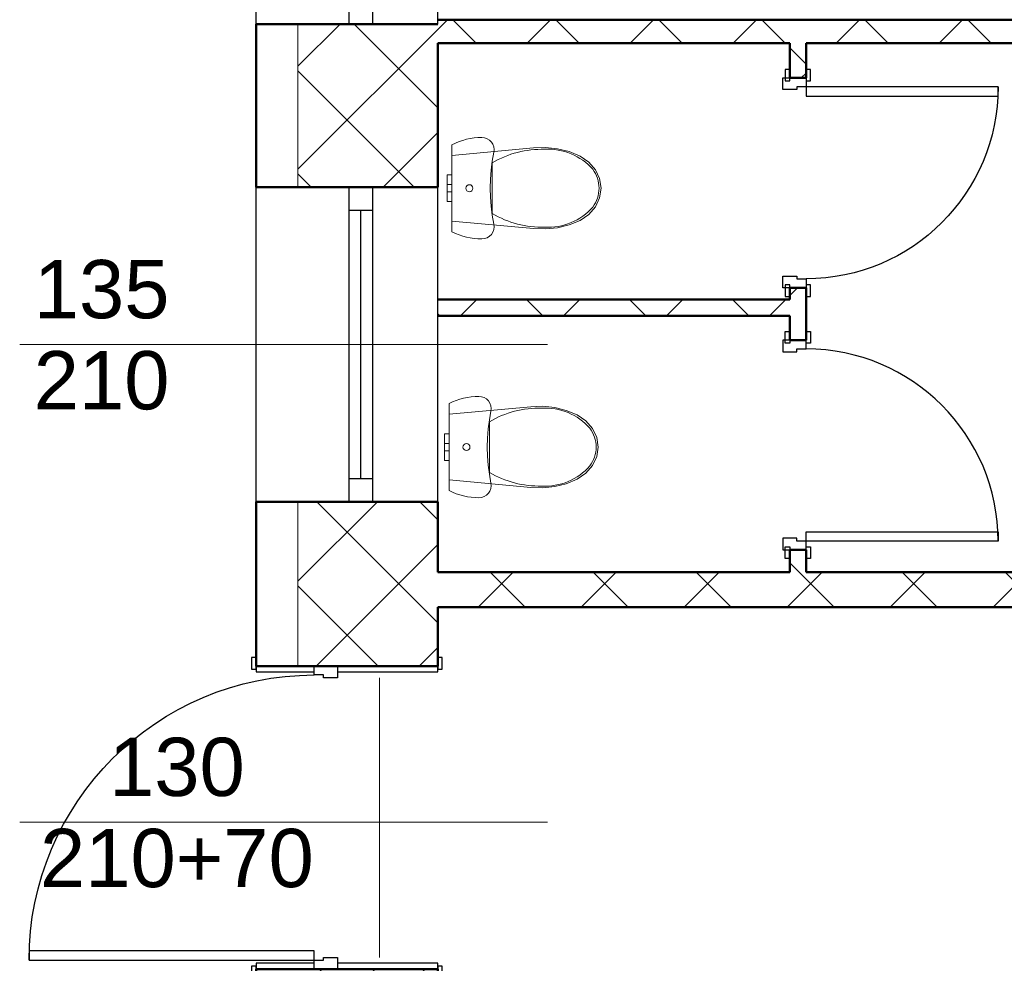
# Model space of a CAD drawing. Header units: millimetres. Extents: x 1385 to 11131, y 1971 to 6171.
# Tile 8 of 28: x 2025 to 2447, y 4764 to 5169. Entities that reach past the tile are written whole.
import ezdxf

# ---------------------------------------------------------------- set-up
doc = ezdxf.new("R2010")
doc.units = ezdxf.units.MM
for name, color, linetype in [('2D - Ogólne', 7, 'Continuous'), ('Drzwi Archicad', 7, 'Continuous'), ('Konstrukcja - Ściany zew', 7, 'Continuous'), ('Okna Archicada', 7, 'Continuous'), ('Opisy - Teksty', 7, 'Continuous')]:
    doc.layers.add(name, color=color, linetype=linetype)
doc.layers.add('A_sanitarka', color=140, linetype='Continuous', lineweight=13)
doc.layers.add('A_ściany istniejące hatch', color=82, linetype='Continuous', lineweight=9)
doc.styles.add('STYL_AUTOMATYCZNY_1', font='arial.ttf')

# ---------------------------------------------------------------- blocks, each defined once
blk = doc.blocks.new('Okno 27_2')
at = {"layer": 'Okna Archicada', "color": 7, "linetype": 'Continuous', "lineweight": 25}
for p, q in [((-675, 400), (675, 400)), ((-675, 0), (-575.0000000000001, 0)), ((-575.0000000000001, 0), (-575.0000000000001, -100)), ((-575.0000000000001, 0), (575.0000000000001, 0)), ((575.0000000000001, -100), (575.0000000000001, 0)), ((575.0000000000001, 0), (675, 0)), ((-575.0000000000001, -50), (575.0000000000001, -50)), ((-575.0000000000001, -100), (-675, -100)), ((575.0000000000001, -100), (-575.0000000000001, -100)), ((675, -100), (575.0000000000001, -100)), ((-675, -380), (675, -380))]:
    blk.add_line(p, q, dxfattribs=at)
at = {"layer": 'Okna Archicada', "color": 7, "linetype": 'Continuous', "lineweight": 50}
for p, q in [((-675, 400), (-675, 0)), ((675, 400), (675, 0)), ((-675, 0), (-675, -100)), ((-675, 0), (-675, -100)), ((675, 0), (675, -100)), ((675, 0), (675, -100)), ((-675, -100), (-675, -380)), ((675, -100), (675, -380))]:
    blk.add_line(p, q, dxfattribs=at)
blk = doc.blocks.new('Drzwi metalowe 27_5')
at = {"layer": 'Drzwi Archicad', "color": 7, "linetype": 'Continuous', "lineweight": 25}
for p, q in [((572.0000000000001, 0), (572, 1224)), ((572, 1224), (612, 1224)), ((612, 1224), (612, 0)), ((-687, 250), (-687, 269)), ((-687, 269), (-637, 269)), ((-637, 269), (-637, 250)), ((637, 269), (687, 269)), ((637, 250), (637, 269)), ((687, 269), (687, 250)), ((-637, 250), (-687, 250)), ((-650, 0), (-650, 250)), ((-650, 250), (-625, 250)), ((-625, 250), (-625, 0)), ((625, 0), (625, 250)), ((625, 250), (650, 250)), ((687, 250), (637, 250)), ((650, 250), (650, 0)), ((-625, 0), (-650, 0)), ((-612, 0), (-650, 0)), ((-650, 0), (-650, -100)), ((-612, -40), (-612, 0)), ((612, 0), (572.0000000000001, 0)), ((650, 0), (612, 0)), ((612, 0), (612, -40)), ((650, 0), (625, 0)), ((650, -100), (650, 0)), ((-600, -40), (-612, -40)), ((-600, -100), (-600, -40)), ((612, -40), (600, -40)), ((600, -40), (600, -100)), ((-650, -530), (-650, -100)), ((-650, -100), (-625, -100)), ((-650, -100), (-600, -100)), ((-625, -100), (-625, -530)), ((600, -100), (650, -100)), ((625, -530), (625, -100)), ((625, -100), (650, -100)), ((650, -100), (650, -530)), ((-687, -549), (-687, -530)), ((-687, -530), (-637, -530)), ((-637, -549), (-687, -549)), ((-625, -530), (-650, -530)), ((-637, -530), (-637, -549)), ((650, -530), (625, -530)), ((637, -530), (687, -530)), ((637, -549), (637, -530)), ((687, -549), (637, -549)), ((687, -530), (687, -549))]:
    blk.add_line(p, q, dxfattribs=at)
at = {"layer": 'Drzwi Archicad', "color": 7, "linetype": 'Continuous', "lineweight": 50}
for p, q in [((-650, 250), (-687, 250)), ((-650, 250), (-687, 250)), ((-650, 250), (-650, 0)), ((-650, 250), (-650, 0)), ((-650, 250), (-650, 0)), ((650, 250), (650, 0)), ((650, 250), (650, 0)), ((650, 250), (650, 0)), ((650, 250), (687, 250)), ((650, 250), (687, 250)), ((-650, 0), (-650, -100)), ((-650, 0), (-650, -100)), ((650, 0), (650, -100)), ((650, 0), (650, -100)), ((-650, -100), (-650, -530)), ((-650, -100), (-650, -530)), ((650, -100), (650, -530)), ((650, -100), (650, -530)), ((-650, -530), (-687, -530)), ((-650, -530), (-687, -530)), ((650, -530), (687, -530)), ((650, -530), (687, -530))]:
    blk.add_line(p, q, dxfattribs=at)
at = {"layer": 'Drzwi Archicad', "color": 7, "linetype": 'Continuous', "lineweight": 25}
blk.add_arc((612, 0), 1224, 90, 180, dxfattribs=at)
blk = doc.blocks.new('Ściana_11_1', base_point=(-17472.26123587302, 24720))
at = {"layer": 'Konstrukcja - Ściany zew', "color": 7, "linetype": 'Continuous', "lineweight": 50}
for p, q in [((-18252.26123587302, 20020.96329539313), (-17852.26123587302, 20020.96329539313)), ((-17852.26123587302, 20020.96329539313), (-17752.26123587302, 20020.96329539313)), ((-17752.26123587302, 20020.96329539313), (-17472.26123587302, 20020.96329539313)), ((-18252.26123587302, 19321.1634551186), (-17852.26123587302, 19321.1634551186)), ((-17852.26123587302, 19321.1634551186), (-17752.26123587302, 19321.1634551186)), ((-17752.26123587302, 19321.1634551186), (-17472.26123587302, 19321.1634551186)), ((-18252.26123587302, 17971.1634551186), (-17852.26123587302, 17971.1634551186)), ((-17852.26123587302, 17971.1634551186), (-17752.26123587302, 17971.1634551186)), ((-17752.26123587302, 17971.1634551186), (-17472.26123587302, 17971.1634551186)), ((-18252.26123587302, 17266.36361484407), (-18252.26123587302, 17303.36361484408)), ((-17472.26123587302, 17266.36361484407), (-17472.26123587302, 17303.36361484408)), ((-18252.26123587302, 17266.36361484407), (-18002.26123587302, 17266.36361484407)), ((-18252.26123587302, 17266.36361484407), (-18002.26123587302, 17266.36361484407)), ((-18002.26123587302, 17266.36361484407), (-17902.26123587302, 17266.36361484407)), ((-17902.26123587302, 17266.36361484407), (-17472.26123587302, 17266.36361484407))]:
    blk.add_line(p, q, dxfattribs=at)
at = {"layer": 'Konstrukcja - Ściany zew', "color": 7, "linetype": 'Continuous', "lineweight": 50, "flags": 128}
for points in [[(-18252.26123587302, 20020.96329539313), (-18252.26123587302, 19321.1634551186)], [(-17472.26123587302, 19321.1634551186), (-17472.26123587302, 19939.99999999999)], [(-18252.26123587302, 17971.1634551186), (-18252.26123587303, 17266.36361484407)], [(-17472.26123587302, 17670), (-17472.26123587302, 17971.1634551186)], [(-17472.26123587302, 17266.36361484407), (-17472.26123587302, 17520)]]:
    blk.add_lwpolyline(points, dxfattribs=at)
at = {"layer": 'Drzwi Archicad', "color": 21, "linetype": 'Continuous', "lineweight": 13, "true_color": 0xff9955, "xscale": -1, "zscale": 1000, "rotation": 89.99999999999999}
blk.add_blockref('Drzwi metalowe 27_5', (-18002.26123587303, 16616.36361484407), dxfattribs=at)
at = {"layer": 'Okna Archicada', "color": 21, "linetype": 'Continuous', "lineweight": 13, "true_color": 0xff9955, "zscale": 1000, "rotation": 89.99999999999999}
for p in [(-17852.26123587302, 20695.96329539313), (-17852.26123587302, 18646.1634551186)]:
    blk.add_blockref('Okno 27_2', p, dxfattribs=at)
blk = doc.blocks.new('Drzwi metalowe 27_10')
at = {"layer": 'Drzwi Archicad', "color": 7, "linetype": 'Continuous', "lineweight": 25}
for p, q in [((396.9999999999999, 0), (396.9999999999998, 873.9999999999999)), ((396.9999999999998, 873.9999999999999), (436.9999999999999, 873.9999999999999)), ((436.9999999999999, 873.9999999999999), (436.9999999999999, 0)), ((-512, 0), (-512, 19)), ((-512, 19), (-461.9999999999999, 19)), ((-461.9999999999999, 0), (-512, 0)), ((-437, 0), (-475, 0)), ((-475, 0), (-475, -100)), ((-461.9999999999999, 19), (-461.9999999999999, 0)), ((-437, -40), (-437, 0)), ((436.9999999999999, 0), (396.9999999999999, 0)), ((475, 0), (437, 0)), ((437, 0), (437, -40)), ((461.9999999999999, 19), (512, 19)), ((461.9999999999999, 0), (461.9999999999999, 19)), ((512, 0), (461.9999999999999, 0)), ((475, -100), (475, 0)), ((512, 19), (512, 0)), ((-425, -40), (-437, -40)), ((-425, -100), (-425, -40)), ((437, -40), (425, -40)), ((425, -40), (425, -100)), ((-475, -150), (-475, -100)), ((-475, -100), (-449.9999999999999, -100)), ((-475, -100), (-425, -100)), ((-449.9999999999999, -100), (-449.9999999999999, -150)), ((425, -100), (475, -100)), ((449.9999999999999, -150), (449.9999999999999, -100)), ((449.9999999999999, -100), (475, -100)), ((475, -100), (475, -150)), ((-512, -169), (-512, -150)), ((-512, -150), (-461.9999999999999, -150)), ((-449.9999999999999, -150), (-475, -150)), ((-461.9999999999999, -150), (-461.9999999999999, -169)), ((475, -150), (449.9999999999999, -150)), ((461.9999999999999, -150), (512, -150)), ((461.9999999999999, -169), (461.9999999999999, -150)), ((512, -150), (512, -169)), ((-461.9999999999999, -169), (-512, -169)), ((512, -169), (461.9999999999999, -169))]:
    blk.add_line(p, q, dxfattribs=at)
at = {"layer": 'Drzwi Archicad', "color": 7, "linetype": 'Continuous', "lineweight": 50}
for p, q in [((-475, 0), (-512, 0)), ((-475, 0), (-512, 0)), ((-475, 0), (-475, -100)), ((-475, 0), (-475, -100)), ((475, 0), (475, -100)), ((475, 0), (475, -100)), ((475, 0), (512, 0)), ((475, 0), (512, 0)), ((-475, -100), (-475, -150)), ((-475, -100), (-475, -150)), ((475, -100), (475, -150)), ((475, -100), (475, -150)), ((-475, -150), (-512, -150)), ((-475, -150), (-512, -150)), ((475, -150), (512, -150)), ((475, -150), (512, -150))]:
    blk.add_line(p, q, dxfattribs=at)
at = {"layer": 'Drzwi Archicad', "color": 7, "linetype": 'Continuous', "lineweight": 25}
blk.add_arc((436.9999999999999, 0), 873.9999999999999, 90, 180, dxfattribs=at)
blk = doc.blocks.new('Ściana_30_1', base_point=(-17472.26123587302, 17520))
at = {"layer": 'Konstrukcja - Ściany zew', "color": 7, "linetype": 'Continuous', "lineweight": 50}
for p, q in [((-12902.26123587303, 17670), (-12939.26123587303, 17670)), ((-12902.26123587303, 17620), (-12902.26123587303, 17670)), ((-11952.26123587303, 17670), (-11915.26123587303, 17670)), ((-11952.26123587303, 17620), (-11952.26123587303, 17670)), ((-12902.26123587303, 17520), (-12902.26123587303, 17620)), ((-11952.26123587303, 17520), (-11952.26123587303, 17620)), ((-12902.26123587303, 17520), (-12939.26123587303, 17520)), ((-11952.26123587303, 17520), (-11915.26123587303, 17520))]:
    blk.add_line(p, q, dxfattribs=at)
at = {"layer": 'Konstrukcja - Ściany zew', "color": 7, "linetype": 'Continuous', "lineweight": 50, "flags": 128}
for points in [[(-15962.26123587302, 17670), (-17472.26123587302, 17670)], [(-13333.26123587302, 17670), (-15892.26123587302, 17670)], [(-12902.26123348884, 17670), (-13183.26123587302, 17670)], [(-11552.26123587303, 17670), (-11952.26120249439, 17670)], [(-17472.26123587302, 17520), (-12902.26123348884, 17520)], [(-11952.26120249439, 17520), (-11552.26123587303, 17520)]]:
    blk.add_lwpolyline(points, dxfattribs=at)
at = {"layer": 'Drzwi Archicad', "color": 21, "linetype": 'Continuous', "lineweight": 13, "true_color": 0xff9955, "xscale": -1, "zscale": 1000, "rotation": 180}
blk.add_blockref('Drzwi metalowe 27_10', (-12427.26123587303, 17520), dxfattribs=at)
blk = doc.blocks.new('Prosty otwór drzwiowy_9')
at = {"layer": 'Drzwi Archicad', "color": 7, "linetype": 'Continuous', "lineweight": 50}
for p, q in [((-660.0000000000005, 0), (-660.0000000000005, -100)), ((660.0000000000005, 0), (660.0000000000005, -100))]:
    blk.add_line(p, q, dxfattribs=at)
blk = doc.blocks.new('Ściana_110_1', base_point=(-17472.26123587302, 19940))
at = {"layer": 'Konstrukcja - Ściany zew', "color": 7, "linetype": 'Continuous', "lineweight": 50}
for p, q in [((-12872.26123587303, 19940), (-12872.26123587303, 20040)), ((-11552.26123587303, 19940), (-11552.26123587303, 20040))]:
    blk.add_line(p, q, dxfattribs=at)
at = {"layer": 'Konstrukcja - Ściany zew', "color": 7, "linetype": 'Continuous', "lineweight": 50, "flags": 128}
for points in [[(-12872.26126686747, 20040), (-17472.26123587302, 20040)], [(-17472.26123587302, 19940), (-15962.26123587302, 19940)], [(-15892.26123587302, 19940), (-13333.26123587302, 19940)], [(-13183.26123587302, 19940), (-12872.26126686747, 19940)]]:
    blk.add_lwpolyline(points, dxfattribs=at)
at = {"layer": 'Drzwi Archicad', "color": 21, "linetype": 'Continuous', "lineweight": 13, "true_color": 0xff9955, "xscale": -1, "zscale": 1000, "rotation": 180}
blk.add_blockref('Prosty otwór drzwiowy_9', (-12212.26123587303, 19940), dxfattribs=at)
blk = doc.blocks.new('Ściana_111_1', base_point=(-17472.26123587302, 18770))
at = {"layer": 'Konstrukcja - Ściany zew', "color": 7, "linetype": 'Continuous', "lineweight": 50, "flags": 128}
for points in [[(-15962.26123587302, 18840), (-17472.26123587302, 18840)], [(-17472.26123587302, 18770), (-15962.26123587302, 18770)]]:
    blk.add_lwpolyline(points, dxfattribs=at)
blk = doc.blocks.new('Drzwi metalowe 27_21')
at = {"layer": 'Drzwi Archicad', "color": 7, "linetype": 'Continuous', "lineweight": 25}
for p, q in [((371.9999999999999, 0), (371.9999999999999, 824)), ((371.9999999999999, 824), (411.9999999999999, 824)), ((411.9999999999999, 824), (411.9999999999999, 0)), ((-487, 0), (-487, 19)), ((-487, 19), (-437, 19)), ((-437, 0), (-487, 0)), ((-412.0000000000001, 0), (-450, 0)), ((-450, 0), (-450, -100)), ((-437, 19), (-437, 0)), ((-412.0000000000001, -40), (-412.0000000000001, 0)), ((411.9999999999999, 0), (371.9999999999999, 0)), ((450, 0), (412.0000000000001, 0)), ((412.0000000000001, 0), (412.0000000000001, -40)), ((437, 19), (487, 19)), ((437, 0), (437, 19)), ((487, 0), (437, 0)), ((450, -100), (450, 0)), ((487, 19), (487, 0)), ((-400, -40), (-412.0000000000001, -40)), ((-400, -100), (-400, -40)), ((412.0000000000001, -40), (400, -40)), ((400, -40), (400, -100)), ((-487, -89.00000000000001), (-487, -70)), ((-487, -70), (-437, -70)), ((-437, -70), (-437, -89.00000000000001)), ((437, -70), (487, -70)), ((437, -89.00000000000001), (437, -70)), ((487, -70), (487, -89.00000000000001)), ((-437, -89.00000000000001), (-487, -89.00000000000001)), ((-450, -100), (-400, -100)), ((400, -100), (450, -100)), ((487, -89.00000000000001), (437, -89.00000000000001))]:
    blk.add_line(p, q, dxfattribs=at)
at = {"layer": 'Drzwi Archicad', "color": 7, "linetype": 'Continuous', "lineweight": 50}
for p, q in [((-450, 0), (-487, 0)), ((-450, 0), (-487, 0)), ((-450, 0), (-450, -70)), ((-450, 0), (-450, -70)), ((450, 0), (450, -70)), ((450, 0), (450, -70)), ((450, 0), (487, 0)), ((450, 0), (487, 0)), ((-450, -70), (-487, -70)), ((-450, -70), (-487, -70)), ((450, -70), (487, -70)), ((450, -70), (487, -70))]:
    blk.add_line(p, q, dxfattribs=at)
at = {"layer": 'Drzwi Archicad', "color": 7, "linetype": 'Continuous', "lineweight": 25}
blk.add_arc((411.9999999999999, 0), 824, 90, 180, dxfattribs=at)
blk = doc.blocks.new('Ściana_112_1', base_point=(-15962.26123587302, 19940))
at = {"layer": 'Konstrukcja - Ściany zew', "color": 7, "linetype": 'Continuous', "lineweight": 50}
for p, q in [((-15962.26123587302, 19789.96846352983), (-15962.26123587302, 19826.96846352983)), ((-15892.26123587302, 19789.96846352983), (-15892.26123587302, 19826.96846352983)), ((-15892.26123587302, 19789.96846352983), (-15962.26123587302, 19789.96846352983)), ((-15962.26123587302, 18889.96846352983), (-15962.26123587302, 18852.96846352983)), ((-15892.26123587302, 18889.96846352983), (-15962.26123587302, 18889.96846352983)), ((-15892.26123587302, 18889.96846352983), (-15892.26123587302, 18852.96846352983)), ((-15962.26123587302, 18665.18931810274), (-15962.26123587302, 18702.18931810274)), ((-15892.26123587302, 18665.18931810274), (-15892.26123587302, 18702.18931810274)), ((-15892.26123587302, 18665.18931810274), (-15962.26123587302, 18665.18931810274)), ((-15962.26123587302, 17765.18931810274), (-15962.26123587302, 17728.18931810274)), ((-15892.26123587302, 17765.18931810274), (-15962.26123587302, 17765.18931810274)), ((-15892.26123587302, 17765.18931810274), (-15892.26123587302, 17728.18931810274))]:
    blk.add_line(p, q, dxfattribs=at)
at = {"layer": 'Konstrukcja - Ściany zew', "color": 7, "linetype": 'Continuous', "lineweight": 50, "flags": 128}
for points in [[(-15962.26123587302, 19940), (-15962.26123587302, 19789.96844750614)], [(-15892.26123587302, 19789.96844750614), (-15892.26123587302, 19940)], [(-15962.26123587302, 18889.96845480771), (-15962.26123587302, 18840)], [(-15892.26123587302, 18665.189312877), (-15892.26123587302, 18889.96845480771)], [(-15962.26123587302, 18770), (-15962.26123587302, 18665.189312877)], [(-15962.26123587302, 17765.18932017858), (-15962.26123587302, 17670)], [(-15892.26123587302, 17670), (-15892.26123587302, 17765.18932017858)]]:
    blk.add_lwpolyline(points, dxfattribs=at)
at = {"layer": 'Drzwi Archicad', "color": 21, "linetype": 'Continuous', "lineweight": 13, "true_color": 0xff9955, "xscale": -1, "zscale": 1000, "rotation": 270}
blk.add_blockref('Drzwi metalowe 27_21', (-15892.26123587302, 19339.96846352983), dxfattribs=at)
at = {"layer": 'Drzwi Archicad', "color": 21, "linetype": 'Continuous', "lineweight": 13, "true_color": 0xff9955, "zscale": 1000, "rotation": 270}
blk.add_blockref('Drzwi metalowe 27_21', (-15892.26123587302, 18215.18931810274), dxfattribs=at)
blk = doc.blocks.new('WC 27')
for p, q in [((-57.00000000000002, 19.99999999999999), (-40.30508652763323, 19.99999999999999)), ((-57.00000000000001, -1.396097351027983e-14), (-57.00000000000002, 19.99999999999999)), ((-40.30508652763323, 19.99999999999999), (-16, 19.99999999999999)), ((-16.00000000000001, 20), (-11.31370849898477, 20)), ((-16, -3.918869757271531e-15), (-16.00000000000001, 20)), ((-11.31370849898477, 20), (-5.204170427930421e-15, 20)), ((-5.204170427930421e-15, 20), (11.31370849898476, 20)), ((0, -9.797174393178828e-16), (11.31370849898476, 2.078294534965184e-15)), ((11.31370849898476, 20), (16, 20)), ((11.31370849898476, 2.078294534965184e-15), (16, 3.918869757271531e-15)), ((16, 3.918869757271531e-15), (16, 20)), ((16, 20), (40.30508652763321, 20.00000000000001)), ((16, 8.344386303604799e-16), (40.30508652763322, 7.403924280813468e-15)), ((40.30508652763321, 20.00000000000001), (57.00000000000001, 20.00000000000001)), ((40.30508652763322, 7.403924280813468e-15), (57.00000000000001, 1.396097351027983e-14)), ((57.00000000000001, 1.396097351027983e-14), (57.00000000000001, 20.00000000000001)), ((-57.00000000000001, -1.396097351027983e-14), (-40.30508652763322, -1.233987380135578e-14)), ((-40.30508652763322, -1.233987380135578e-14), (-16, -7.003300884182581e-15)), ((-16, -3.918869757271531e-15), (-11.31370849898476, -3.463824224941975e-15)), ((-11.31370849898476, -3.463824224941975e-15), (0, -9.797174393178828e-16)), ((0, -173.043128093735), (-108.9414490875, -173.043128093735)), ((108.94192722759, -173.0439845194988), (0, -173.043128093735))]:
    blk.add_line(p, q)
at = {"flags": 128}
for points in [[(-186.7682631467, 0), (-193.8693581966, -15.0746413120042), (-200.0738475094, -30.5397014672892), (-205.3603698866, -46.34193640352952), (-209.7107245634, -62.42694121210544), (-213.1099338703, -78.73933744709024), (-215.5462948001, -95.22296378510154), (-217.0114192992, -111.8210693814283), (-217.5002631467, -128.4765092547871), (-216.2173727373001, -140.0108815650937), (-212.4322594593, -150.9820926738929), (-206.3296959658, -160.8545761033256), (-198.2075826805, -169.1464004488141), (-188.4624056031, -175.4527951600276), (-177.5698815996, -179.4659096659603), (-166.0617359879, -180.989841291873), (-154.4997460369, -179.9501983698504), (-116.2154201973, -173.1684674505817), (-77.63938685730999, -168.3121815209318), (-38.86847430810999, -165.3935301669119), (0, -164.4198393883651), (38.86847430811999, -165.3935301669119), (77.63938685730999, -168.3121815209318), (116.2154201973, -173.1684674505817), (154.4997460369, -179.9501983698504), (166.0617359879, -180.989841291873), (177.5698815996, -179.4659096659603), (188.4624056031, -175.4527951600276), (198.2075826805, -169.1464004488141), (206.3296959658, -160.8545761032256), (212.4322594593, -150.9820926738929), (216.2173727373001, -140.0108815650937), (217.5002631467, -128.4765092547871), (217.0114192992, -111.8210693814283), (215.5462948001, -95.22296378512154), (213.1099338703, -78.73933744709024), (209.7107245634, -62.42694121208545), (205.3603698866, -46.34193640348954), (200.0738475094, -30.53970146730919), (193.8693581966, -15.0746413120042), (186.7682631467, 0)], [(-169.4236422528, -453.4253930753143), (-157.0185212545, -503.1720699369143), (-137.9976229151, -550.1101050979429), (-112.3998459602, -587.3056767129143), (-79.35704269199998, -615.8237892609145), (-41.04853310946, -633.7835462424), (0, -640.0005631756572), (41.04853310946, -633.7835462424), (79.35704269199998, -615.8237892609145), (112.3998459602, -587.3056767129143), (137.9976229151, -550.1101050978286), (157.0185212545, -503.1720699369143), (169.4236422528, -453.4253930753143), (174.911377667, -402.0795756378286), (173.3483030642, -350.3829989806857), (140.9747959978, 0), (-140.9747959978, 0), (-173.3483030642, -350.3829989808), (-174.911377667, -402.0795756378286)]]:
    blk.add_lwpolyline(points, close=True, dxfattribs=at)
blk.add_ellipse((0, -74.97928748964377), major_axis=(15.00000000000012, 0), ratio=0.9997238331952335)
for centre, major_axis, ratio, start_param, end_param in [((258.0954531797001, -387.9368792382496), (2.605531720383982e-14, 425.5156216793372), 0.999376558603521, 1.04139159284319, 1.594412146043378), ((-258.0954531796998, -387.9368792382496), (2.605531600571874e-14, 425.515602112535), 0.999376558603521, 4.688770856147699, 5.241791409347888), ((89.46048916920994, -412.3034721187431), (1.574013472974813e-14, 257.0559077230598), 0.999376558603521, 1.515065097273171, 2.415653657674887), ((-89.46048916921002, -412.3034721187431), (1.574012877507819e-14, 257.0558104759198), 0.999376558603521, 3.867527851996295, 4.76811641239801), ((0.8128152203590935, -492.7552085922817), (8.48730025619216e-15, 138.6081319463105), 0.9993765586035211, 2.509088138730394, 3.135731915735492), ((-0.8118348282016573, -492.7582364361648), (8.487114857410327e-15, 138.6051041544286), 0.9993765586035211, 3.147453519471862, 3.774097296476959)]:
    blk.add_ellipse(centre, major_axis=major_axis, ratio=ratio, start_param=start_param, end_param=end_param)

msp = doc.modelspace()

# ---------------------------------------------------------------- hatches: boundary and pattern name
at = {"layer": 'A_ściany istniejące hatch', "lineweight": 13, "true_color": 0x000000}
h = msp.add_hatch(dxfattribs=at)
h.set_pattern_fill('NET', color=18, scale=250, angle=45)
h.set_pattern_definition([(45, (36659.01290618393, -155.4039381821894), (-22.09708691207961, 22.09708691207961), []), (135, (36659.01290618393, -155.4039381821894), (-22.09708691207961, -22.09708691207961), [])])
h.paths.add_polyline_path([(4672.38185774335, 5000.919506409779), (4714.38185774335, 5000.919503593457), (4714.38185774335, 4738.919504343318), (4924.38185774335, 4738.919504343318), (4924.381857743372, 4696.919504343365), (4672.38185774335, 4696.919504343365)], flags=16)
h.paths.add_polyline_path([(5266.383508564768, 4724.919504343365), (5266.383508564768, 4664.919504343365), (5146.38185774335, 4664.919504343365), (5146.38185774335, 4504.919504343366), (5086.38185774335, 4504.919504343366), (5086.38185774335, 4696.919504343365), (5044.38185774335, 4696.919504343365), (5044.38185774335, 4738.919504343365), (5048.38185774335, 4738.919504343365), (5048.38185774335, 5397.919504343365), (4714.38185774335, 5397.919504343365), (4714.38185774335, 5351.919504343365), (4672.38185774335, 5351.919504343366), (4672.38185774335, 5441.919504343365), (5130.38185774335, 5441.919504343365), (5130.381854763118, 5397.919504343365), (5092.38185774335, 5397.919504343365), (5092.38185774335, 4724.919504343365)], flags=17)
h.paths.add_polyline_path([(5870.38185774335, 4724.919504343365), (6012.38185774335, 4724.919504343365), (6012.381857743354, 4786.919504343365), (6056.38185774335, 4786.919504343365), (6056.38185774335, 4501.919506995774), (5996.381857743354, 4501.919506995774), (5996.38185774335, 4664.919504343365), (5870.38185774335, 4664.919504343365)], flags=17)
h.paths.add_polyline_path([(5913.38185774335, 3844.919504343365), (5996.381857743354, 3844.919504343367), (5996.381857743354, 3959.919506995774), (6056.38185774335, 3959.919506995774), (6056.38185774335, 3786.919504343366), (5996.381857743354, 3786.919504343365), (5996.381857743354, 3819.919504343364), (5913.38185774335, 3819.919504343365)], flags=17)
h.paths.add_polyline_path([(5556.38185774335, 4414.919504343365), (5586.38185774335, 4414.919504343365), (5586.38185774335, 4384.919504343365), (5556.38185774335, 4384.919504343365)], flags=17)
h.paths.add_polyline_path([(5556.38185774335, 4120.919504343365), (5586.38185774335, 4120.919504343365), (5586.38185774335, 4150.919504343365), (5556.38185774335, 4150.919504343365)], flags=17)
h.paths.add_polyline_path([(5068.38185774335, 2574.919504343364), (5128.38185774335, 2574.919504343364), (5128.38185774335, 2414.919504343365), (5366.381857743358, 2414.91950434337), (5366.381857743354, 2594.919504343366), (5426.381857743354, 2594.919504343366), (5426.38185774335, 2414.919504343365), (5996.381857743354, 2414.919504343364), (5996.38185774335, 2564.919504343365), (6056.38185774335, 2564.919504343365), (6056.38185774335, 2354.919504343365), (5068.38185774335, 2354.919504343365)])
h.paths.add_polyline_path([(2586.3818618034, 5724.919504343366), (2799.38185774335, 5724.91950669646), (2799.381852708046, 5818.953721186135), (2824.381855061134, 5818.953715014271), (2824.381855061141, 5699.919504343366), (2586.3818618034, 5699.919504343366)], flags=17)
h.paths.add_polyline_path([(3219.38185774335, 5699.265014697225), (3254.38185774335, 5699.265014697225), (3254.38185774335, 5818.953715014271), (3219.38185774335, 5818.953715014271)], flags=17)
h.paths.add_polyline_path([(3509.381857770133, 3874.919504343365), (3579.381846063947, 3874.919504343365), (3579.381846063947, 3814.919504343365), (3509.381857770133, 3814.919504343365)], flags=17)
h.paths.add_polyline_path([(3919.381857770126, 3874.919504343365), (3989.381857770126, 3874.919504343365), (3989.381857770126, 3814.919504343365), (3919.381857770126, 3814.919504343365)], flags=17)
h.paths.add_polyline_path([(4360.381857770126, 3874.919504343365), (4428.38184606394, 3874.919504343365), (4428.38184606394, 3814.919504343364), (4360.381857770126, 3814.919504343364)], flags=17)
h.paths.add_polyline_path([(4563.381857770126, 3874.919504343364), (4644.38184606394, 3874.919504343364), (4644.38184606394, 3814.919504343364), (4563.381857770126, 3814.919504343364)], flags=17)
h.paths.add_polyline_path([(5146.38185774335, 4374.919500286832), (5086.38185774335, 4374.919500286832), (5086.38185774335, 4298.919504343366), (5146.38185774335, 4298.919504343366)], flags=17)
h.paths.add_polyline_path([(4714.38185774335, 5221.919502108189), (4672.38185774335, 5221.919502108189), (4672.38185774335, 5130.919505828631), (4714.38185774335, 5130.919505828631)], flags=16)
h.paths.add_polyline_path([(5260.38185774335, 5441.919504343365), (5394.38185774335, 5441.919504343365), (5394.38185774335, 5397.919504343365), (5260.38185774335, 5397.919504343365)], flags=17)
h.paths.add_polyline_path([(6012.38185774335, 5121.919506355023), (6056.38185774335, 5121.919506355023), (6056.38185774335, 5196.919504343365), (6012.38185774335, 5196.919504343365)], flags=17)
h.paths.add_polyline_path([(6012.38185774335, 4916.919504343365), (6056.38185774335, 4916.919504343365), (6056.38185774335, 4991.919504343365), (6012.38185774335, 4991.919504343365)], flags=17)
h.paths.add_polyline_path([(5996.381857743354, 4295.91950923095), (6056.38185774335, 4295.91950923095), (6056.38185774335, 4371.919506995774), (5996.381857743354, 4371.919506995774)], flags=17)
h.paths.add_polyline_path([(5996.381857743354, 4089.91950923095), (6056.38185774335, 4089.91950923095), (6056.38185774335, 4165.919506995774), (5996.381857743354, 4165.919506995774)], flags=17)
h.paths.add_polyline_path([(5996.38185774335, 3581.919506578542), (6056.38185774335, 3581.919506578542), (6056.38185774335, 3656.919504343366), (5996.38185774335, 3656.919504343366)], flags=17)
h.paths.add_polyline_path([(5996.381857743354, 3376.919506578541), (6056.38185774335, 3376.919506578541), (6056.38185774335, 3451.919504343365), (5996.381857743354, 3451.919504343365)], flags=17)
h.paths.add_polyline_path([(5996.38185774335, 2904.919506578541), (6056.38185774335, 2904.919506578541), (6056.38185774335, 2974.919504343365), (5996.38185774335, 2974.919504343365)], flags=17)
h.paths.add_polyline_path([(6056.38185774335, 2699.919504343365), (5996.38185774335, 2699.919504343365), (5996.38185774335, 2769.919504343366), (6056.38185774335, 2769.919504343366)], flags=17)
h.paths.add_polyline_path([(4771.38185748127, 2814.919504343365), (4841.38185774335, 2814.919504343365), (4841.38185774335, 2754.919504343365), (4771.38185748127, 2754.919504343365)], flags=17)
h.paths.add_polyline_path([(4566.38185774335, 2754.919504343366), (4636.38185774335, 2754.919504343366), (4636.38185774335, 2814.919504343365), (4566.38185774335, 2814.919504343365)], flags=17)
h.paths.add_polyline_path([(4361.38185748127, 2814.919504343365), (4431.38185774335, 2814.919504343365), (4431.38185774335, 2754.919504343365), (4361.38185748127, 2754.919504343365)], flags=17)
h.paths.add_polyline_path([(4104.38185774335, 2754.919504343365), (4226.381846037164, 2754.919504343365), (4226.381846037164, 2814.919504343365), (4104.38185774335, 2814.919504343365)], flags=17)
h.paths.add_polyline_path([(3899.38185748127, 2814.919504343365), (3969.38185774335, 2814.919504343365), (3969.38185774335, 2754.919504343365), (3899.38185748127, 2754.919504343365)], flags=17)
h.paths.add_polyline_path([(3694.381857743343, 2754.919504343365), (3764.38185774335, 2754.919504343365), (3764.38185774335, 2814.919504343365), (3694.381857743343, 2814.919504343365)], flags=17)
h.paths.add_polyline_path([(3489.38185748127, 2814.919504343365), (3559.381857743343, 2814.919504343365), (3559.381857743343, 2754.919504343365), (3489.38185748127, 2754.919504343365)], flags=17)
h.paths.add_polyline_path([(5378.38185774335, 2814.919504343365), (5291.88185774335, 2814.919504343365), (5291.897268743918, 2754.919504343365), (5366.38185774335, 2754.919504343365), (5366.381857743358, 2704.919504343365), (5426.381857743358, 2704.919504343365), (5426.38185774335, 2948.419504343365), (5378.38185774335, 2948.419504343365)], flags=17)
h.paths.add_polyline_path([(5181.88185774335, 2814.919504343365), (5181.897268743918, 2754.919504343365), (5128.38185774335, 2754.919504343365), (5128.38185774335, 2714.919504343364), (5068.38185774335, 2714.919504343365), (5068.38185774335, 2754.919504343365), (4976.38185774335, 2754.919504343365), (4976.38185774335, 2814.919504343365)], flags=17)
h.paths.add_polyline_path([(3194.38185774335, 2708.919504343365), (3254.38185774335, 2708.919504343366), (3254.38185774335, 2754.919504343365), (3354.38185774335, 2754.919504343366), (3354.381846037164, 2814.919504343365), (3194.38185774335, 2814.919504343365)], flags=17)
h.paths.add_polyline_path([(4984.381857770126, 3874.919504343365), (5086.38185774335, 3874.919504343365), (5086.38185774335, 4168.919504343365), (5146.38185774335, 4168.919500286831), (5146.38185774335, 3844.919504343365), (5163.38185774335, 3844.919504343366), (5163.38185774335, 3819.919504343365), (5146.38185774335, 3819.919504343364), (5146.38185774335, 3464.919504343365), (5173.38185774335, 3464.919504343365), (5173.38185774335, 3384.919504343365), (5146.38185774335, 3384.919504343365), (5146.38185774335, 3164.919504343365), (4970.88185774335, 3164.919504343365), (4970.881857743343, 3212.919504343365), (5106.38185774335, 3212.919504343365), (5106.38185774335, 3814.919504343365), (4984.381857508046, 3814.919504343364)], flags=17)
h.paths.add_polyline_path([(4779.381857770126, 3874.919504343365), (4849.381857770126, 3874.919504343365), (4849.381857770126, 3814.919504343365), (4816.38185774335, 3814.919504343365), (4816.381857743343, 3648.919504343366), (4784.38185774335, 3648.919507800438), (4784.38185774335, 3814.919504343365), (4779.381857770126, 3814.919504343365)], flags=17)
h.paths.add_polyline_path([(4537.38185774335, 3212.919504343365), (4784.38185774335, 3212.919504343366), (4784.38185774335, 3362.919509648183), (4816.38185774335, 3362.919506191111), (4816.381857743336, 3212.91950434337), (4860.88185774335, 3212.919504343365), (4860.88185774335, 3164.919504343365), (4537.38185774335, 3164.919504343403)], flags=17)
h.paths.add_polyline_path([(3548.38185774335, 3212.919504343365), (3548.381857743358, 3164.919504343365), (3788.38185774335, 3164.919504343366), (3788.381857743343, 3212.919504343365), (3784.381857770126, 3212.919504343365), (3784.381857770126, 3304.919504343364), (3756.381857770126, 3304.919504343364), (3756.381857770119, 3212.919504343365)], flags=17)
h.paths.add_polyline_path([(3194.38185774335, 3905.919504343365), (3254.38185774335, 3905.919504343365), (3254.38185774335, 3874.919504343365), (3374.381857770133, 3874.919504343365), (3374.381846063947, 3814.919504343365), (3234.38185774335, 3814.919504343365), (3234.38185774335, 3212.919504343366), (3438.38185774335, 3212.919504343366), (3438.38185774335, 3164.919504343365), (3194.38185774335, 3164.919504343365)], flags=17)
h.paths.add_polyline_path([(3254.38185774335, 4202.334578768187), (3194.38185774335, 4202.334578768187), (3194.38185774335, 4045.919515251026), (3254.38185774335, 4045.919515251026)], flags=17)
h.paths.add_polyline_path([(3254.38185774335, 4416.893066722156), (3194.38185774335, 4416.893066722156), (3194.38185774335, 4337.33458072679), (3254.38185774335, 4337.33458072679)], flags=17)
h.paths.add_polyline_path([(3254.38185774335, 4631.919504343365), (3194.38185774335, 4631.919504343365), (3194.38185774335, 4551.893075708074), (3254.38185774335, 4551.893075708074)], flags=17)
h.paths.add_polyline_path([(3254.38185774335, 4951.919504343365), (3194.38185774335, 4951.919504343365), (3194.38185774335, 4766.919504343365), (3254.38185774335, 4766.919504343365)], flags=17)
h.paths.add_polyline_path([(3254.38185774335, 5156.919504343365), (3194.38185774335, 5156.919504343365), (3194.38185774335, 5086.919517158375), (3254.38185774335, 5086.919517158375)], flags=17)
h.paths.add_polyline_path([(3254.38185774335, 5371.919504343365), (3194.38185774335, 5371.919504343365), (3194.38185774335, 5291.919504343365), (3254.38185774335, 5291.919504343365)], flags=17)
h.paths.add_polyline_path([(2204.38185774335, 5097.035849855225), (2144.38185774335, 5097.035849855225), (2144.38185774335, 5167.015833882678), (2204.38185774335, 5167.015833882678), (2204.38185774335, 5168.919504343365), (2664.38185774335, 5168.919504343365), (2664.38185774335, 5158.919504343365), (2633.281857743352, 5158.919504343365), (2633.281857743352, 5082.919504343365), (2618.281857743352, 5082.919504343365), (2618.281857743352, 5158.919504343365), (2362.38185774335, 5158.919504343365), (2362.38185774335, 5143.916349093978), (2355.38185774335, 5143.916349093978), (2355.38185774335, 5158.919504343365), (2204.38185774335, 5158.919504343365)])
h.paths.add_polyline_path([(2204.38185774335, 5041.919504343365), (2204.381857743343, 5048.919504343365), (2355.38185774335, 5048.919504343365), (2355.38185774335, 5053.916349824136), (2362.38185774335, 5053.916349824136), (2362.38185774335, 5031.438436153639), (2355.38185774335, 5031.438435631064), (2355.381857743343, 5041.919504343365)], flags=17)
h.paths.add_polyline_path([(2144.38185774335, 4962.035849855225), (2204.38185774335, 4962.035849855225), (2204.38185774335, 4931.919504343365), (2355.38185774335, 4931.919504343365), (2355.38185774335, 4941.438436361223), (2362.38185774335, 4941.438436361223), (2362.381857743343, 4931.919504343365), (2618.281857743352, 4931.919504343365), (2618.281857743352, 4987.919504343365), (2633.281857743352, 4987.919504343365), (2633.281857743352, 4931.919504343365), (2661.381857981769, 4931.919504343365), (2661.38185774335, 4916.919504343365), (2204.38185774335, 4916.919504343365), (2204.38185774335, 4891.555865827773), (2144.38185774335, 4891.555865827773)])
h.paths.add_polyline_path([(2144.38185774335, 4761.555865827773), (2204.38185774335, 4761.555865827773), (2204.38185774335, 4716.919504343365), (2796.38185774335, 4716.919504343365), (2796.38185774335, 4734.184858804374), (2844.381857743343, 4734.184858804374), (2844.38185774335, 4404.918674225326), (2796.38185774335, 4404.918674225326), (2796.38185774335, 4676.919504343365), (2204.38185774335, 4676.919504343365), (2204.38185774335, 4599.048357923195), (2144.38185774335, 4599.048357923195)])
h.paths.add_polyline_path([(2144.38185774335, 4259.068373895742), (2204.38185774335, 4259.068373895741), (2204.38185774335, 4236.919504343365), (2796.38185774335, 4236.919504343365), (2796.38185774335, 4294.918674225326), (2844.381857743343, 4294.918674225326), (2844.38185774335, 3897.918674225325), (2796.38185774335, 3897.918674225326), (2796.381857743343, 4211.919504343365), (2204.38185774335, 4211.919504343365), (2204.381857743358, 4188.852088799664), (2144.38185774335, 4188.852088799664)])
h.paths.add_polyline_path([(2144.38185774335, 3844.721419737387), (2204.38185774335, 3844.721419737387), (2204.38185774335, 3774.919504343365), (2796.38185774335, 3774.919504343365), (2796.38185774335, 3787.918674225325), (2844.381857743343, 3787.918674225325), (2844.38185774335, 3729.280435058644), (2796.38185774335, 3729.280435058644), (2796.381857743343, 3731.919504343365), (2204.38185774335, 3731.919504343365), (2204.38185774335, 3679.721419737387), (2144.38185774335, 3679.721419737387)])
h.paths.add_polyline_path([(2144.38185774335, 3544.721419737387), (2204.38185774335, 3544.721419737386), (2204.381857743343, 3490.139242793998), (2263.38185774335, 3490.139242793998), (2263.38185774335, 3631.836923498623), (2272.745638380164, 3631.836923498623), (2272.745637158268, 3625.836923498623), (2269.38185774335, 3625.836923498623), (2269.38185774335, 3490.139242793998), (2366.38185774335, 3490.139242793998), (2366.38185774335, 3625.836923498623), (2361.745637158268, 3625.836923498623), (2361.745637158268, 3631.836923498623), (2376.927065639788, 3631.836923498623), (2376.927065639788, 3625.836923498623), (2372.38185774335, 3625.836923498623), (2372.38185774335, 3490.139242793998), (2469.38185774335, 3490.139242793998), (2469.381857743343, 3625.836923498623), (2465.927065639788, 3625.836923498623), (2465.92706454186, 3631.836923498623), (2475.38185774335, 3631.836923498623), (2475.38185774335, 3596.836923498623), (2479.553545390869, 3596.836923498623), (2479.553545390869, 3590.836923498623), (2475.38185774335, 3590.836923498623), (2475.381857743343, 3490.139242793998), (2643.38185774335, 3490.139242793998), (2643.38185774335, 3590.836923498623), (2568.553547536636, 3590.836923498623), (2568.553546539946, 3596.836923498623), (2649.38185774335, 3596.836923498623), (2649.38185774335, 3490.139242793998), (2796.38185774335, 3490.139242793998), (2796.38185774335, 3619.280435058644), (2844.38185774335, 3619.280435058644), (2844.38185774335, 3472.425566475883), (2796.38185774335, 3472.425566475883), (2796.38185774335, 3475.139242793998), (2649.38185774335, 3475.139242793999), (2649.38185774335, 3432.839241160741), (2643.38185774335, 3432.839242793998), (2643.381857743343, 3475.139242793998), (2204.38185774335, 3475.139242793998), (2144.38185774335, 3475.139242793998)])
h.paths.add_polyline_path([(2144.38185774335, 4394.068373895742), (2204.38185774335, 4394.068373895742), (2204.38185774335, 4464.048357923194), (2144.38185774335, 4464.048357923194)])
h.paths.add_polyline_path([(2144.38185774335, 3979.721419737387), (2204.38185774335, 3979.721419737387), (2204.38185774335, 4053.852088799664), (2144.38185774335, 4053.852088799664)], flags=17)
h.paths.add_polyline_path([(2144.38185774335, 3270.159258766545), (2204.38185774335, 3270.159258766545), (2204.38185774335, 3340.139242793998), (2144.38185774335, 3340.139242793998)], flags=17)
h.paths.add_polyline_path([(2144.38185774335, 3065.179274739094), (2144.38185774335, 3135.159258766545), (2204.38185774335, 3135.159258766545), (2204.38185774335, 3125.159258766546), (2251.38185774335, 3125.159258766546), (2251.38185774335, 3296.139258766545), (2262.59257709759, 3296.139258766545), (2262.59257709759, 3290.139258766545), (2257.38185774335, 3290.139258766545), (2257.381857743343, 3125.159258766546), (2356.38185774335, 3125.159258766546), (2356.38185774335, 3290.139258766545), (2351.592579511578, 3290.139258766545), (2351.592579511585, 3296.139258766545), (2366.893717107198, 3296.139258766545), (2366.893717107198, 3290.139258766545), (2362.38185774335, 3290.139258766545), (2362.381857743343, 3125.159258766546), (2459.38185774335, 3125.159258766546), (2459.381857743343, 3290.139258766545), (2455.893718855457, 3290.139258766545), (2455.893715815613, 3296.139258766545), (2469.927064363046, 3296.139258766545), (2469.927065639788, 3290.139258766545), (2465.38185774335, 3290.139258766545), (2465.38185774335, 3125.159258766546), (2562.38185774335, 3125.159258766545), (2562.381857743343, 3290.139258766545), (2558.927065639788, 3290.139258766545), (2558.927065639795, 3296.139258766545), (2562.38185774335, 3296.139258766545), (2562.381857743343, 3340.139242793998), (2643.38185774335, 3340.139242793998), (2643.38185774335, 3343.839241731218), (2649.38185774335, 3343.839241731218), (2649.38185774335, 3329.811708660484), (2643.38185774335, 3329.811708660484), (2643.38185774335, 3334.139242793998), (2568.38185774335, 3334.139242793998), (2568.38185774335, 3125.159258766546), (2643.38185774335, 3125.159258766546), (2643.38185774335, 3240.811704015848), (2649.38185774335, 3240.811706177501), (2649.38185774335, 3125.159258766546), (2796.38185774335, 3125.159258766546), (2796.38185774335, 3362.425566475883), (2844.381857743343, 3362.425566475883), (2844.381857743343, 2928.619504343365), (2796.38185774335, 2928.619504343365), (2796.38185774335, 3110.159258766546), (2649.38185774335, 3110.159258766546), (2649.38185774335, 3012.649750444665), (2643.38185774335, 3012.649750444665), (2643.38185774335, 3110.159258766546), (2568.38185774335, 3110.159258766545), (2568.38185774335, 2917.319504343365), (2643.38185774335, 2917.319504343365), (2643.38185774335, 2923.64975003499), (2649.38185774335, 2923.64975003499), (2649.38185774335, 2907.619505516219), (2643.38185774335, 2907.619504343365), (2643.381857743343, 2911.319504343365), (2562.38185774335, 2911.319504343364), (2562.38185774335, 2984.919504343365), (2558.927065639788, 2984.919504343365), (2558.927065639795, 2990.919504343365), (2562.38185774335, 2990.919504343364), (2562.381857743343, 3110.159258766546), (2465.38185774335, 3110.159258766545), (2465.381857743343, 2990.919504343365), (2469.927064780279, 2990.919504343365), (2469.927065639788, 2984.919504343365), (2455.893717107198, 2984.919504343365), (2455.893718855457, 2990.919504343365), (2459.38185774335, 2990.919504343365), (2459.38185774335, 3110.159258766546), (2362.38185774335, 3110.159258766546), (2362.381857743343, 2990.919504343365), (2366.893717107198, 2990.919504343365), (2366.893717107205, 2984.919504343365), (2351.592578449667, 2984.919504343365), (2351.592579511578, 2990.919504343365), (2356.38185774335, 2990.919504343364), (2356.38185774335, 3110.159258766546), (2257.38185774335, 3110.159258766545), (2257.38185774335, 2990.919504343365), (2262.592578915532, 2990.919504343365), (2262.59257709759, 2984.919504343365), (2251.38185774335, 2984.919504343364), (2251.381857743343, 3110.159258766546), (2204.38185774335, 3110.159258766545), (2204.381857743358, 3065.179274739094)])
h.paths.add_polyline_path([(2264.381857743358, 2673.919504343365), (2204.38185774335, 2673.919504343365), (2204.38185774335, 2754.919504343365), (2144.38185774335, 2754.919504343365), (2144.38185774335, 2930.179274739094), (2204.38185774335, 2930.179274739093), (2204.38185774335, 2814.919504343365), (2643.38185774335, 2814.919504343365), (2643.38185774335, 2818.619504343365), (2649.38185774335, 2818.619505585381), (2649.38185774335, 2814.919504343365), (2796.38185774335, 2814.919504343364), (2796.38185774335, 2818.619504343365), (2844.381857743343, 2818.619504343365), (2844.38185774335, 2763.919505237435), (2819.38185774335, 2763.919504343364), (2819.381857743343, 2774.919504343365), (2649.38185774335, 2774.919504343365), (2649.381857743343, 2770.179274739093), (2643.38185774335, 2770.179274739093), (2643.38185774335, 2774.919504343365), (2459.38185774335, 2774.919504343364), (2459.38185774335, 2734.666338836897), (2434.38185774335, 2734.666339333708), (2434.381857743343, 2774.919504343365), (2264.38185774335, 2774.919504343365)])
h.paths.add_polyline_path([(2264.38185774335, 2424.919504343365), (2264.381857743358, 2463.919504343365), (2204.38185774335, 2463.919504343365), (2204.38185774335, 2364.919504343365), (3254.38185774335, 2364.919504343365), (3254.38185774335, 2568.919504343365), (3194.381857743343, 2568.919504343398), (3194.38185774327, 2424.919504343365)])
edge = h.paths.add_edge_path()
edge.add_line((5524.38185774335, 5441.919504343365), (5524.381854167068, 5397.919504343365))
edge.add_line((5524.381854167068, 5397.919504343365), (5562.38185774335, 5397.919504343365))
edge.add_line((5562.38185774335, 5397.919504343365), (5562.38185774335, 5247.919504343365))
edge.add_line((5562.38185774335, 5247.919504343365), (5589.38185774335, 5247.919504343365))
edge.add_line((5589.38185774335, 5247.919504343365), (5589.38185774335, 5397.919504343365))
edge.add_line((5589.38185774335, 5397.919504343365), (6012.38185774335, 5397.919504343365))
edge.add_line((6012.38185774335, 5397.919504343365), (6012.38185774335, 5326.919502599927))
edge.add_line((6012.38185774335, 5326.919502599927), (6056.38185774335, 5326.919504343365))
edge.add_line((6056.38185774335, 5326.919504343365), (6056.38185774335, 5441.919504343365))
edge.add_line((6056.38185774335, 5441.919504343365), (5524.381857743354, 5441.919547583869))
edge.add_line((2189.38185774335, 5818.953721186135), (2224.38185774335, 5818.953721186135))
edge.add_line((2224.38185774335, 5818.953721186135), (2224.381864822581, 5724.91950669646))
edge.add_line((2224.381864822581, 5724.91950669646), (2406.381857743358, 5724.91950669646))
edge.add_line((2406.381857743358, 5724.91950669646), (2406.381861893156, 5699.919504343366))
edge.add_line((2406.381861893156, 5699.919504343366), (2189.381857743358, 5699.919504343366))
edge.add_line((2189.381857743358, 5699.919504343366), (2189.38185774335, 5818.953715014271))
edge.add_line((3784.381857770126, 3414.919504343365), (3756.381857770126, 3414.919504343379))
edge.add_line((3756.381857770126, 3414.919504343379), (3756.381857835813, 3699.919504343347))
edge.add_line((3756.381857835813, 3699.919504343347), (3784.381857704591, 3699.919504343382))
edge.add_line((3784.381857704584, 3699.919504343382), (3784.381857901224, 3619.938553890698))
edge.add_line((3784.381857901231, 3619.938553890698), (3784.381857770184, 3528.31094759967))
edge.add_line((3784.381857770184, 3528.31094759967), (3784.381857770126, 3424.919504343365))
edge.add_line((3784.381857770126, 3424.919504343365), (3784.381846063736, 3414.919504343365))
edge.add_line((3094.38185774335, 5696.919504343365), (3254.38185774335, 5696.919504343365))
edge.add_line((3254.38185774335, 5696.919504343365), (3254.38185774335, 5506.919504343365))
edge.add_line((3254.38185774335, 5506.919504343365), (3194.38185774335, 5506.919504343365))
edge.add_line((3194.38185774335, 5506.919504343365), (3194.38185774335, 5636.919504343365))
edge.add_line((3194.38185774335, 5636.919504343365), (3094.38185774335, 5636.919504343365))
edge.add_line((3094.38185774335, 5636.919504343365), (3094.381855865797, 5696.919504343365))
edge.add_line((2586.38186355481, 5696.919504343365), (2944.38185774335, 5696.919504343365))
edge.add_line((2944.38185774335, 5696.919504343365), (2944.38185774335, 5636.919504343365))
edge.add_line((2944.38185774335, 5636.919504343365), (2844.38185774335, 5636.919504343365))
edge.add_line((2844.38185774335, 5636.919504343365), (2844.38185774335, 4844.184858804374))
edge.add_line((2844.38185774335, 4844.184858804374), (2796.38185774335, 4844.184858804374))
edge.add_line((2796.38185774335, 4844.184858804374), (2796.38185774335, 4916.919504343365))
edge.add_line((2796.38185774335, 4916.919504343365), (2756.38186108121, 4916.919504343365))
edge.add_line((2756.38186108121, 4916.919504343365), (2756.38185774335, 4931.919504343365))
edge.add_line((2756.38185774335, 4931.919504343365), (2796.38185774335, 4931.919504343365))
edge.add_line((2796.38185774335, 4931.919504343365), (2796.38185774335, 5636.919504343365))
edge.add_line((2796.38185774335, 5636.919504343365), (2586.381862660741, 5636.919504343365))
edge.add_line((2586.381862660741, 5636.919504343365), (2586.38185774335, 5696.919504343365))
edge.add_line((2434.38185774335, 2634.666338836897), (2459.38185774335, 2634.666337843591))
edge.add_line((2459.38185774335, 2634.666337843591), (2459.38185774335, 2599.919504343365))
edge.add_line((2459.38185774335, 2599.919504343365), (2819.38185774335, 2599.919504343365))
edge.add_line((2819.38185774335, 2599.919504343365), (2819.38185774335, 2665.951671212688))
edge.add_line((2819.38185774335, 2665.951671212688), (2844.38185774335, 2665.951671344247))
edge.add_line((2844.38185774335, 2665.951671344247), (2844.381857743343, 2594.919504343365))
edge.add_line((2844.381857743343, 2594.919504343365), (2514.38185774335, 2594.919504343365))
edge.add_line((2514.38185774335, 2594.919504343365), (2514.381857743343, 2574.919504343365))
edge.add_line((2514.381857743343, 2574.919504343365), (2434.38185774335, 2574.919504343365))
edge.add_line((2434.38185774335, 2574.919504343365), (2434.381860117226, 2634.666338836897))
h.paths.add_polyline_path([(4214.38185774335, 3699.919504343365), (4174.38185774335, 3699.919504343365), (4174.38185774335, 3212.919504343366), (3898.38185774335, 3212.919504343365), (3898.38185774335, 3164.919504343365), (4427.38185774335, 3164.919504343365), (4427.38185774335, 3212.919504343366), (4214.38185774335, 3212.919504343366)], flags=17)
h.paths.add_polyline_path([(4174.38185774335, 3799.919504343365), (4214.38185774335, 3799.919504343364), (4214.38185774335, 3814.919504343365), (4225.381857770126, 3814.919504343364), (4225.381857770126, 3874.919504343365), (4124.381857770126, 3874.919504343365), (4124.381857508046, 3814.919504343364), (4174.38185774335, 3814.919504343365)], flags=17)
h.paths.add_polyline_path([(5695.381857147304, 4664.919504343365), (5441.383508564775, 4664.919504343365), (5441.383511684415, 4724.919504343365), (5562.38185774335, 4724.919504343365), (5562.38185774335, 4797.919508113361), (5589.38185774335, 4797.919508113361), (5589.38185774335, 4724.919504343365), (5695.381857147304, 4724.919504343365)], flags=17)
h.paths.add_polyline_path([(5483.878040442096, 3421.919504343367), (5493.878040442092, 3421.919504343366), (5493.878040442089, 3436.919504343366), (5483.878040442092, 3436.919504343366)], flags=17)
h.paths.add_polyline_path([(5573.878040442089, 3593.919504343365), (5588.878040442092, 3593.919504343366), (5588.878040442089, 3819.919504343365), (5629.38185774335, 3819.919504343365), (5629.381861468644, 3844.919504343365), (5273.38185774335, 3844.919504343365), (5273.38185774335, 3819.919504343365), (5334.381857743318, 3819.919504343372), (5334.38185774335, 3593.919504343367), (5352.381857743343, 3593.919504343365), (5352.381857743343, 3603.919504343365), (5344.381857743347, 3603.919504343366), (5344.381857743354, 3819.919504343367), (5483.878040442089, 3819.919504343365), (5483.878040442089, 3603.919504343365), (5437.381856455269, 3603.919504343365), (5437.381856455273, 3593.919504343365), (5498.878041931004, 3593.919504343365), (5498.878041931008, 3603.919504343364), (5493.878040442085, 3603.919504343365), (5493.878040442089, 3819.919504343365), (5578.878040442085, 3819.919504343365), (5578.878040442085, 3603.919504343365), (5573.878040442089, 3603.919504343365)], flags=17)
h.paths.add_polyline_path([(5344.38185774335, 3436.919504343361), (5334.381857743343, 3436.919504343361), (5334.38185774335, 3212.919504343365), (5276.38185774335, 3212.919504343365), (5276.38185774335, 3164.919504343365), (5378.38185774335, 3164.919504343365), (5378.38185774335, 3058.419504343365), (5426.38185774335, 3058.419504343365), (5426.38185774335, 3164.919504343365), (5996.38185774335, 3164.919504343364), (5996.38185774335, 3109.919506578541), (6056.38185774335, 3109.919504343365), (6056.38185774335, 3246.919504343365), (5996.381857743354, 3246.919504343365), (5996.38185774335, 3212.919504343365), (5493.878040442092, 3212.919504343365), (5493.878040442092, 3321.919504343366), (5483.878040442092, 3321.919504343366), (5483.878040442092, 3212.919504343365), (5344.38185774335, 3212.919504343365)], flags=17)
h.paths.add_polyline_path([(2144.38185774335, 5506.99581791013), (2204.38185774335, 5506.99581791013), (2204.38185774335, 5636.919504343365), (2406.381850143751, 5636.919504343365), (2406.381850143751, 5696.919504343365), (2144.38185774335, 5696.919504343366)])
h.paths.add_polyline_path([(2204.38185774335, 5371.995817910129), (2144.38185774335, 5371.99581791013), (2144.38185774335, 5302.015833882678), (2204.38185774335, 5302.015833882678)])

# ---------------------------------------------------------------- linework, layer by layer
at = {"layer": '2D - Ogólne', "color": 18, "linetype": 'Continuous', "lineweight": 13, "true_color": 0x000000}
for p, q in [((2144.38185774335, 5097.035849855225), (2144.38185774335, 5167.015833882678)), ((2024.971128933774, 5029.535849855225), (2251.461763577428, 5029.535849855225)), ((2144.38185774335, 4962.035849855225), (2144.38185774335, 4891.555865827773)), ((2179.38185774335, 4766.555865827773), (2179.38185774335, 4886.555865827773)), ((2024.971128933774, 4824.555865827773), (2251.461763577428, 4824.555865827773))]:
    msp.add_line(p, q, dxfattribs=at)

# ---------------------------------------------------------------- block references
at = {"layer": 'A_sanitarka', "color": 18, "lineweight": 13, "true_color": 0x000000, "xscale": 0.1, "yscale": 0.1, "zscale": 100, "rotation": 89.99999999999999}
for p in [(2210.435329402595, 5096.621177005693), (2209.180248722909, 4985.546536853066)]:
    msp.add_blockref('WC 27', p, dxfattribs=at)
at = {"layer": 'Konstrukcja - Ściany zew', "color": 18, "lineweight": 13, "true_color": 0x000000, "xscale": 0.1, "yscale": 0.1, "zscale": 0.1}
for name, p in [('Ściana_11_1', (2204.38185774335, 5636.919504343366)), ('Ściana_110_1', (2204.38185774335, 5158.919504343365)), ('Ściana_112_1', (2355.38185774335, 5158.919504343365)), ('Ściana_111_1', (2204.38185774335, 5041.919504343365)), ('Ściana_30_1', (2204.38185774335, 4916.919504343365))]:
    msp.add_blockref(name, p, dxfattribs=at)

# ---------------------------------------------------------------- texts
at = {"layer": 'Opisy - Teksty', "color": 18, "linetype": 'Continuous', "lineweight": 13, "true_color": 0x000000, "char_height": 24.99999999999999, "attachment_point": 2, "line_spacing_factor": 0.9382079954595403, "style": 'STYL_AUTOMATYCZNY_1'}
for s, insert in [('\\A1;{\\pqc;\\fArial|b0|i0|c238|p0;\\W1.000000;135\\P\\pqc;\\fArial|b0|i0|c238|p0;\\W1.000000;210}', (2060.111125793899, 5065.819773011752)), ('\\A1;{\\pqc;\\fArial|b0|i0|c238|p0;\\W1.000000;130\\P\\pqc;\\fArial|b0|i0|c238|p0;\\W1.000000;210\\fArial|b0|i0|c238|p0;\\W1.000000;+70}', (2092.423799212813, 4860.8397889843))]:
    msp.add_mtext(s, dxfattribs=dict(at, insert=insert))

doc.saveas('drawing.dxf')
